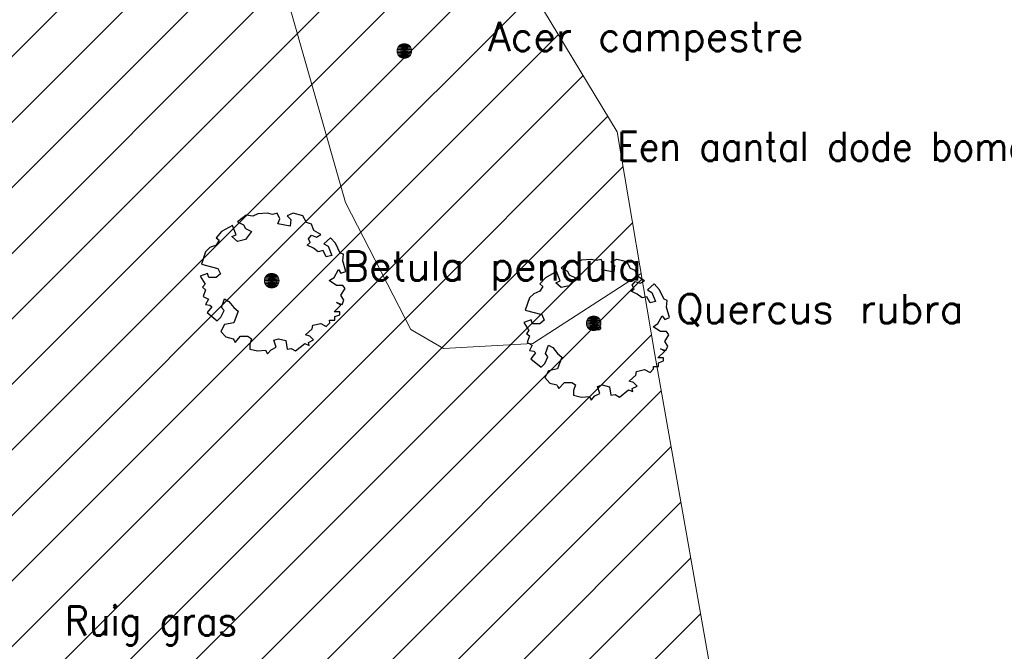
# Model space of a CAD drawing. Header units: metres. Extents: x 102852 to 106916, y 385458 to 392749.
# Tile 54 of 68: x 104703 to 104737, y 386281 to 386303. Entities that reach past the tile are written whole.
import ezdxf
from ezdxf.enums import TextEntityAlignment as Align

# ---------------------------------------------------------------- set-up
doc = ezdxf.new("R2010")
doc.units = ezdxf.units.M
for name, color, linetype, lineweight in [('0-BEPLANTING', 14, 'Continuous', 30), ('0-GRAS OM SPORTVELDEN', 2, 'Continuous', 30), ('_alg-maatvoering', 7, 'Continuous', 0), ('B-WE-GR-BOOM-S', 90, 'Continuous', 30), ('B-WE-GR-STRUIK-G', 90, 'Continuous', 13), ('B-WE-IE-TERREINAFSCHEIDING_KUNSTMATIG_HEKWERK-G', 6, 'Continuous', 0), ('Bomen', 84, 'Continuous', 0), ('Boomsoort', 10, 'Continuous', 0)]:
    doc.layers.add(name, color=color, linetype=linetype, lineweight=lineweight)
doc.styles.add('arial', font='arial.ttf')
doc.styles.add('NLCS-ISO-M200-T25', font='NLCS-ISO.ttf', dxfattribs={"height": 0.5})
doc.styles.add('Style-STANDARD', font='STANDARD.shx')
doc.styles.add('Style-txt', font='txt.shx')

# ---------------------------------------------------------------- blocks, each defined once
blk = doc.blocks.new('SGR-BOOM_06_5')
at = {"linetype": 'Continuous', "flags": 128}
blk.add_lwpolyline([(2.698, 3.52), (2.53, 3.939), (2.197, 4.064), (1.945, 4.524), (1.273, 4.692), (0.855, 4.524), (1.108, 4.273), (1.064, 3.812), (0.228, 3.98), (0.352, 4.315), (0.184, 4.692), (-0.15, 4.609), (-0.486, 4.692), (-1.155, 4.65), (-1.491, 4.483), (-1.952, 4.565), (-2.539, 4.105), (-2.12, 3.896), (-1.994, 3.644), (-1.575, 3.435), (-1.994, 2.89), (-2.539, 2.766), (-2.915, 3.099), (-2.62, 3.217), (-2.873, 3.855), (-3.628, 3.435), (-4.004, 3.016), (-3.794, 2.848), (-4.004, 2.514), (-4.425, 2.346), (-4.717, 2.054), (-5.01, 1.214), (-3.88, 0.921), (-3.712, 0.544), (-4.004, 0.293), (-4.507, 0.293), (-4.602, 0.556), (-5.093, 0.376), (-4.758, -0.168), (-4.925, -0.377), (-4.717, -0.545), (-4.884, -1.006), (-4.532, -1.182), (-4.717, -1.551), (-4.424, -1.592), (-4.293, -1.707), (-4.619, -2.107), (-3.921, -2.682), (-3.668, -2.431), (-3.46, -1.97), (-3.627, -1.761), (-3.419, -1.174), (-3.124, -1.342), (-2.788, -1.761), (-2.496, -2.01), (-2.788, -2.808), (-3.419, -2.932), (-3.668, -3.394), (-3.333, -3.771), (-2.832, -3.897), (-2.769, -4.022), (-2.706, -4.148), (-2.328, -3.729), (-1.826, -3.729), (-1.575, -3.897), (-1.699, -4.273), (-1.699, -4.609), (-1.154, -4.736), (-0.61, -4.692), (-0.486, -4.945), (-0.233, -4.65), (0.101, -4.483), (-0.059, -4.007), (0.269, -3.896), (0.773, -4.023), (0.856, -4.609), (1.149, -4.565), (1.442, -4.736), (2.071, -4.232), (2.365, -4.356), (2.322, -4.147), (2.657, -3.98), (2.406, -3.728), (2.113, -3.644), (2.574, -3.226), (2.615, -2.975), (3.16, -2.848), (3.538, -3.058), (3.787, -2.807), (3.77, -2.633), (4.123, -2.633), (4.123, -2.387), (4.459, -2.263), (4.459, -2.054), (4.082, -2.054), (4.543, -1.591), (4.25, -1.425), (4.627, -1.55), (4.752, -1.257), (4.543, -0.921), (4.835, -0.461), (4.668, -0.252), (4.25, -0.252), (3.746, 0.085), (4.082, 0.294), (4.375, 0.838), (4.543, 0.589), (4.876, 0.713), (4.667, 1.425), (4.711, 1.886), (4.5, 1.97), (4.164, 2.64), (3.828, 3.013), (3.374, 2.604), (3.663, 2.431), (3.914, 1.802), (3.537, 1.718), (3.327, 2.136), (2.991, 2.054), (2.657, 2.305), (2.238, 2.514), (2.447, 2.682), (2.321, 2.932), (2.53, 3.184), (2.866, 3.059), (3.159, 3.227)], close=True, dxfattribs=at)
blk.add_circle((0, 0), 0.15)
at = {"style": 'NLCS-ISO-M200-T25'}
blk.add_attdef('TYPE', (0, 0), '', height=1.8, dxfattribs=at)
blk = doc.blocks.new('MPOLYGON_603')
at = {"layer": 'Bomen', "flags": 128}
for points in [[(104711.77, 386293.908), (104711.727, 386293.885), (104712.004, 386293.885)], [(104711.817, 386293.923), (104711.77, 386293.908), (104711.961, 386293.908)], [(104711.77, 386293.908), (104711.961, 386293.908), (104712.004, 386293.885)], [(104711.865, 386293.927), (104711.817, 386293.923), (104711.914, 386293.923)], [(104711.817, 386293.923), (104711.914, 386293.923), (104711.961, 386293.908)], [(104711.62, 386293.726), (104711.615, 386293.677), (104712.115, 386293.677)], [(104711.615, 386293.677), (104711.62, 386293.629), (104712.111, 386293.629)], [(104711.615, 386293.677), (104712.115, 386293.677), (104712.111, 386293.629)], [(104711.635, 386293.773), (104711.62, 386293.726), (104712.111, 386293.726)], [(104711.62, 386293.726), (104712.111, 386293.726), (104712.115, 386293.677)], [(104711.62, 386293.629), (104711.635, 386293.582), (104712.096, 386293.582)], [(104711.62, 386293.629), (104712.111, 386293.629), (104712.096, 386293.582)], [(104711.658, 386293.816), (104711.635, 386293.773), (104712.096, 386293.773)], [(104711.635, 386293.773), (104712.096, 386293.773), (104712.111, 386293.726)], [(104711.635, 386293.582), (104711.658, 386293.539), (104712.073, 386293.539)], [(104711.635, 386293.582), (104712.096, 386293.582), (104712.073, 386293.539)], [(104711.689, 386293.854), (104711.658, 386293.816), (104712.073, 386293.816)], [(104711.658, 386293.816), (104712.073, 386293.816), (104712.096, 386293.773)], [(104711.727, 386293.885), (104711.689, 386293.854), (104712.042, 386293.854)], [(104711.689, 386293.854), (104712.042, 386293.854), (104712.073, 386293.816)], [(104711.727, 386293.885), (104712.004, 386293.885), (104712.042, 386293.854)], [(104711.658, 386293.539), (104711.689, 386293.501), (104712.042, 386293.501)], [(104711.658, 386293.539), (104712.073, 386293.539), (104712.042, 386293.501)], [(104711.689, 386293.501), (104711.727, 386293.47), (104712.004, 386293.47)], [(104711.689, 386293.501), (104712.042, 386293.501), (104712.004, 386293.47)], [(104711.727, 386293.47), (104711.77, 386293.446), (104711.961, 386293.446)], [(104711.727, 386293.47), (104712.004, 386293.47), (104711.961, 386293.446)], [(104711.77, 386293.446), (104711.817, 386293.432), (104711.914, 386293.432)], [(104711.77, 386293.446), (104711.961, 386293.446), (104711.914, 386293.432)], [(104711.817, 386293.432), (104711.914, 386293.432), (104711.865, 386293.427)]]:
    blk.add_lwpolyline(points, close=True, dxfattribs=at)
at = {"layer": 'Bomen', "color": 74, "true_color": 0x55aa00, "flags": 128}
for points in [[(104711.727, 386293.885), (104711.77, 386293.908)], [(104711.77, 386293.908), (104711.817, 386293.923)], [(104711.817, 386293.923), (104711.865, 386293.927)], [(104711.865, 386293.927), (104711.914, 386293.923)], [(104711.914, 386293.923), (104711.961, 386293.908)], [(104711.961, 386293.908), (104712.004, 386293.885)], [(104711.615, 386293.677), (104711.62, 386293.726)], [(104711.62, 386293.629), (104711.615, 386293.677)], [(104711.62, 386293.726), (104711.635, 386293.773)], [(104711.635, 386293.582), (104711.62, 386293.629)], [(104711.635, 386293.773), (104711.658, 386293.816)], [(104711.658, 386293.539), (104711.635, 386293.582)], [(104711.658, 386293.816), (104711.689, 386293.854)], [(104711.689, 386293.854), (104711.727, 386293.885)], [(104712.004, 386293.885), (104712.042, 386293.854)], [(104712.042, 386293.854), (104712.073, 386293.816)], [(104712.073, 386293.816), (104712.096, 386293.773)], [(104712.096, 386293.582), (104712.073, 386293.539)], [(104712.096, 386293.773), (104712.111, 386293.726)], [(104712.111, 386293.629), (104712.096, 386293.582)], [(104712.111, 386293.726), (104712.115, 386293.677)], [(104712.115, 386293.677), (104712.111, 386293.629)], [(104711.689, 386293.501), (104711.658, 386293.539)], [(104711.727, 386293.47), (104711.689, 386293.501)], [(104711.77, 386293.446), (104711.727, 386293.47)], [(104711.817, 386293.432), (104711.77, 386293.446)], [(104711.865, 386293.427), (104711.817, 386293.432)], [(104711.914, 386293.432), (104711.865, 386293.427)], [(104711.961, 386293.446), (104711.914, 386293.432)], [(104712.004, 386293.47), (104711.961, 386293.446)], [(104712.042, 386293.501), (104712.004, 386293.47)], [(104712.073, 386293.539), (104712.042, 386293.501)]]:
    blk.add_lwpolyline(points, dxfattribs=at)
at = {"layer": 'Bomen'}
for points in [[(104711.77, 386293.908), (104711.727, 386293.885), (104712.004, 386293.885)], [(104711.817, 386293.923), (104711.77, 386293.908), (104711.961, 386293.908)], [(104711.77, 386293.908), (104711.961, 386293.908), (104712.004, 386293.885)], [(104711.865, 386293.927), (104711.817, 386293.923), (104711.914, 386293.923)], [(104711.817, 386293.923), (104711.914, 386293.923), (104711.961, 386293.908)], [(104711.62, 386293.726), (104711.615, 386293.677), (104712.115, 386293.677)], [(104711.635, 386293.773), (104711.62, 386293.726), (104712.111, 386293.726)], [(104711.62, 386293.726), (104712.111, 386293.726), (104712.115, 386293.677)], [(104711.658, 386293.816), (104711.635, 386293.773), (104712.096, 386293.773)], [(104711.635, 386293.773), (104712.096, 386293.773), (104712.111, 386293.726)], [(104711.689, 386293.854), (104711.658, 386293.816), (104712.073, 386293.816)], [(104711.658, 386293.816), (104712.073, 386293.816), (104712.096, 386293.773)], [(104711.727, 386293.885), (104711.689, 386293.854), (104712.042, 386293.854)], [(104711.689, 386293.854), (104712.042, 386293.854), (104712.073, 386293.816)], [(104711.727, 386293.885), (104712.004, 386293.885), (104712.042, 386293.854)]]:
    blk.add_solid(points, dxfattribs=at)
at = {"layer": 'Bomen', "extrusion": (0, 0, -1)}
for points in [[(-104711.615, 386293.677), (-104711.62, 386293.629), (-104712.111, 386293.629)], [(-104711.615, 386293.677), (-104712.115, 386293.677), (-104712.111, 386293.629)], [(-104711.62, 386293.629), (-104711.635, 386293.582), (-104712.096, 386293.582)], [(-104711.62, 386293.629), (-104712.111, 386293.629), (-104712.096, 386293.582)], [(-104711.635, 386293.582), (-104711.658, 386293.539), (-104712.073, 386293.539)], [(-104711.635, 386293.582), (-104712.096, 386293.582), (-104712.073, 386293.539)], [(-104711.658, 386293.539), (-104711.689, 386293.501), (-104712.042, 386293.501)], [(-104711.658, 386293.539), (-104712.073, 386293.539), (-104712.042, 386293.501)], [(-104711.689, 386293.501), (-104711.727, 386293.47), (-104712.004, 386293.47)], [(-104711.689, 386293.501), (-104712.042, 386293.501), (-104712.004, 386293.47)], [(-104711.727, 386293.47), (-104711.77, 386293.446), (-104711.961, 386293.446)], [(-104711.727, 386293.47), (-104712.004, 386293.47), (-104711.961, 386293.446)], [(-104711.77, 386293.446), (-104711.817, 386293.432), (-104711.914, 386293.432)], [(-104711.77, 386293.446), (-104711.961, 386293.446), (-104711.914, 386293.432)], [(-104711.817, 386293.432), (-104711.914, 386293.432), (-104711.865, 386293.427)]]:
    blk.add_solid(points, dxfattribs=at)
blk = doc.blocks.new('MPOLYGON_658')
at = {"layer": 'Bomen', "flags": 128}
for points in [[(104722.642, 386292.265), (104722.637, 386292.216), (104723.137, 386292.216)], [(104722.637, 386292.216), (104722.642, 386292.168), (104723.132, 386292.168)], [(104722.637, 386292.216), (104723.137, 386292.216), (104723.132, 386292.168)], [(104722.656, 386292.312), (104722.642, 386292.265), (104723.132, 386292.265)], [(104722.642, 386292.265), (104723.132, 386292.265), (104723.137, 386292.216)], [(104722.679, 386292.355), (104722.656, 386292.312), (104723.118, 386292.312)], [(104722.656, 386292.312), (104723.118, 386292.312), (104723.132, 386292.265)], [(104722.71, 386292.393), (104722.679, 386292.355), (104723.095, 386292.355)], [(104722.679, 386292.355), (104723.095, 386292.355), (104723.118, 386292.312)], [(104722.748, 386292.424), (104722.71, 386292.393), (104723.064, 386292.393)], [(104722.71, 386292.393), (104723.064, 386292.393), (104723.095, 386292.355)], [(104722.791, 386292.447), (104722.748, 386292.424), (104723.026, 386292.424)], [(104722.748, 386292.424), (104723.026, 386292.424), (104723.064, 386292.393)], [(104722.838, 386292.462), (104722.791, 386292.447), (104722.983, 386292.447)], [(104722.791, 386292.447), (104722.983, 386292.447), (104723.026, 386292.424)], [(104722.887, 386292.466), (104722.838, 386292.462), (104722.936, 386292.462)], [(104722.838, 386292.462), (104722.936, 386292.462), (104722.983, 386292.447)], [(104722.642, 386292.168), (104722.656, 386292.121), (104723.118, 386292.121)], [(104722.642, 386292.168), (104723.132, 386292.168), (104723.118, 386292.121)], [(104722.656, 386292.121), (104722.679, 386292.078), (104723.095, 386292.078)], [(104722.656, 386292.121), (104723.118, 386292.121), (104723.095, 386292.078)], [(104722.679, 386292.078), (104722.71, 386292.04), (104723.064, 386292.04)], [(104722.679, 386292.078), (104723.095, 386292.078), (104723.064, 386292.04)], [(104722.71, 386292.04), (104722.748, 386292.009), (104723.026, 386292.009)], [(104722.71, 386292.04), (104723.064, 386292.04), (104723.026, 386292.009)], [(104722.748, 386292.009), (104722.791, 386291.986), (104722.983, 386291.986)], [(104722.748, 386292.009), (104723.026, 386292.009), (104722.983, 386291.986)], [(104722.791, 386291.986), (104722.838, 386291.971), (104722.936, 386291.971)], [(104722.791, 386291.986), (104722.983, 386291.986), (104722.936, 386291.971)], [(104722.838, 386291.971), (104722.936, 386291.971), (104722.887, 386291.966)]]:
    blk.add_lwpolyline(points, close=True, dxfattribs=at)
at = {"layer": 'Bomen', "color": 74, "true_color": 0x55aa00, "flags": 128}
for points in [[(104722.637, 386292.216), (104722.642, 386292.265)], [(104722.642, 386292.168), (104722.637, 386292.216)], [(104722.642, 386292.265), (104722.656, 386292.312)], [(104722.656, 386292.312), (104722.679, 386292.355)], [(104722.679, 386292.355), (104722.71, 386292.393)], [(104722.71, 386292.393), (104722.748, 386292.424)], [(104722.748, 386292.424), (104722.791, 386292.447)], [(104722.791, 386292.447), (104722.838, 386292.462)], [(104722.838, 386292.462), (104722.887, 386292.466)], [(104722.887, 386292.466), (104722.936, 386292.462)], [(104722.936, 386292.462), (104722.983, 386292.447)], [(104722.983, 386292.447), (104723.026, 386292.424)], [(104723.026, 386292.424), (104723.064, 386292.393)], [(104723.064, 386292.393), (104723.095, 386292.355)], [(104723.095, 386292.355), (104723.118, 386292.312)], [(104723.118, 386292.312), (104723.132, 386292.265)], [(104723.132, 386292.265), (104723.137, 386292.216)], [(104723.137, 386292.216), (104723.132, 386292.168)], [(104722.656, 386292.121), (104722.642, 386292.168)], [(104722.679, 386292.078), (104722.656, 386292.121)], [(104722.71, 386292.04), (104722.679, 386292.078)], [(104722.748, 386292.009), (104722.71, 386292.04)], [(104722.791, 386291.986), (104722.748, 386292.009)], [(104722.838, 386291.971), (104722.791, 386291.986)], [(104722.887, 386291.966), (104722.838, 386291.971)], [(104722.936, 386291.971), (104722.887, 386291.966)], [(104722.983, 386291.986), (104722.936, 386291.971)], [(104723.026, 386292.009), (104722.983, 386291.986)], [(104723.064, 386292.04), (104723.026, 386292.009)], [(104723.095, 386292.078), (104723.064, 386292.04)], [(104723.118, 386292.121), (104723.095, 386292.078)], [(104723.132, 386292.168), (104723.118, 386292.121)]]:
    blk.add_lwpolyline(points, dxfattribs=at)
at = {"layer": 'Bomen'}
for points in [[(104722.642, 386292.265), (104722.637, 386292.216), (104723.137, 386292.216)], [(104722.656, 386292.312), (104722.642, 386292.265), (104723.132, 386292.265)], [(104722.642, 386292.265), (104723.132, 386292.265), (104723.137, 386292.216)], [(104722.679, 386292.355), (104722.656, 386292.312), (104723.118, 386292.312)], [(104722.656, 386292.312), (104723.118, 386292.312), (104723.132, 386292.265)], [(104722.71, 386292.393), (104722.679, 386292.355), (104723.095, 386292.355)], [(104722.679, 386292.355), (104723.095, 386292.355), (104723.118, 386292.312)], [(104722.748, 386292.424), (104722.71, 386292.393), (104723.064, 386292.393)], [(104722.71, 386292.393), (104723.064, 386292.393), (104723.095, 386292.355)], [(104722.791, 386292.447), (104722.748, 386292.424), (104723.026, 386292.424)], [(104722.748, 386292.424), (104723.026, 386292.424), (104723.064, 386292.393)], [(104722.838, 386292.462), (104722.791, 386292.447), (104722.983, 386292.447)], [(104722.791, 386292.447), (104722.983, 386292.447), (104723.026, 386292.424)], [(104722.887, 386292.466), (104722.838, 386292.462), (104722.936, 386292.462)], [(104722.838, 386292.462), (104722.936, 386292.462), (104722.983, 386292.447)]]:
    blk.add_solid(points, dxfattribs=at)
at = {"layer": 'Bomen', "extrusion": (0, 0, -1)}
for points in [[(-104722.637, 386292.216), (-104722.642, 386292.168), (-104723.132, 386292.168)], [(-104722.637, 386292.216), (-104723.137, 386292.216), (-104723.132, 386292.168)], [(-104722.642, 386292.168), (-104722.656, 386292.121), (-104723.118, 386292.121)], [(-104722.642, 386292.168), (-104723.132, 386292.168), (-104723.118, 386292.121)], [(-104722.656, 386292.121), (-104722.679, 386292.078), (-104723.095, 386292.078)], [(-104722.656, 386292.121), (-104723.118, 386292.121), (-104723.095, 386292.078)], [(-104722.679, 386292.078), (-104722.71, 386292.04), (-104723.064, 386292.04)], [(-104722.679, 386292.078), (-104723.095, 386292.078), (-104723.064, 386292.04)], [(-104722.71, 386292.04), (-104722.748, 386292.009), (-104723.026, 386292.009)], [(-104722.71, 386292.04), (-104723.064, 386292.04), (-104723.026, 386292.009)], [(-104722.748, 386292.009), (-104722.791, 386291.986), (-104722.983, 386291.986)], [(-104722.748, 386292.009), (-104723.026, 386292.009), (-104722.983, 386291.986)], [(-104722.791, 386291.986), (-104722.838, 386291.971), (-104722.936, 386291.971)], [(-104722.791, 386291.986), (-104722.983, 386291.986), (-104722.936, 386291.971)], [(-104722.838, 386291.971), (-104722.936, 386291.971), (-104722.887, 386291.966)]]:
    blk.add_solid(points, dxfattribs=at)
blk = doc.blocks.new('MPOLYGON_677')
at = {"layer": 'Bomen', "flags": 128}
for points in [[(104716.197, 386301.678), (104716.174, 386301.635), (104716.636, 386301.635)], [(104716.228, 386301.716), (104716.197, 386301.678), (104716.612, 386301.678)], [(104716.197, 386301.678), (104716.612, 386301.678), (104716.636, 386301.635)], [(104716.266, 386301.747), (104716.228, 386301.716), (104716.581, 386301.716)], [(104716.228, 386301.716), (104716.581, 386301.716), (104716.612, 386301.678)], [(104716.309, 386301.77), (104716.266, 386301.747), (104716.543, 386301.747)], [(104716.266, 386301.747), (104716.543, 386301.747), (104716.581, 386301.716)], [(104716.356, 386301.784), (104716.309, 386301.77), (104716.5, 386301.77)], [(104716.309, 386301.77), (104716.5, 386301.77), (104716.543, 386301.747)], [(104716.405, 386301.789), (104716.356, 386301.784), (104716.453, 386301.784)], [(104716.356, 386301.784), (104716.453, 386301.784), (104716.5, 386301.77)], [(104716.159, 386301.588), (104716.155, 386301.539), (104716.655, 386301.539)], [(104716.155, 386301.539), (104716.159, 386301.49), (104716.65, 386301.49)], [(104716.155, 386301.539), (104716.655, 386301.539), (104716.65, 386301.49)], [(104716.174, 386301.635), (104716.159, 386301.588), (104716.65, 386301.588)], [(104716.159, 386301.588), (104716.65, 386301.588), (104716.655, 386301.539)], [(104716.159, 386301.49), (104716.174, 386301.444), (104716.636, 386301.444)], [(104716.159, 386301.49), (104716.65, 386301.49), (104716.636, 386301.444)], [(104716.174, 386301.635), (104716.636, 386301.635), (104716.65, 386301.588)], [(104716.174, 386301.444), (104716.197, 386301.4), (104716.612, 386301.4)], [(104716.174, 386301.444), (104716.636, 386301.444), (104716.612, 386301.4)], [(104716.197, 386301.4), (104716.228, 386301.362), (104716.581, 386301.362)], [(104716.197, 386301.4), (104716.612, 386301.4), (104716.581, 386301.362)], [(104716.228, 386301.362), (104716.266, 386301.331), (104716.543, 386301.331)], [(104716.228, 386301.362), (104716.581, 386301.362), (104716.543, 386301.331)], [(104716.266, 386301.331), (104716.309, 386301.308), (104716.5, 386301.308)], [(104716.266, 386301.331), (104716.543, 386301.331), (104716.5, 386301.308)], [(104716.309, 386301.308), (104716.356, 386301.294), (104716.453, 386301.294)], [(104716.309, 386301.308), (104716.5, 386301.308), (104716.453, 386301.294)], [(104716.356, 386301.294), (104716.453, 386301.294), (104716.405, 386301.289)]]:
    blk.add_lwpolyline(points, close=True, dxfattribs=at)
at = {"layer": 'Bomen', "color": 74, "true_color": 0x55aa00, "flags": 128}
for points in [[(104716.174, 386301.635), (104716.197, 386301.678)], [(104716.197, 386301.678), (104716.228, 386301.716)], [(104716.228, 386301.716), (104716.266, 386301.747)], [(104716.266, 386301.747), (104716.309, 386301.77)], [(104716.309, 386301.77), (104716.356, 386301.784)], [(104716.356, 386301.784), (104716.405, 386301.789)], [(104716.405, 386301.789), (104716.453, 386301.784)], [(104716.453, 386301.784), (104716.5, 386301.77)], [(104716.5, 386301.77), (104716.543, 386301.747)], [(104716.543, 386301.747), (104716.581, 386301.716)], [(104716.581, 386301.716), (104716.612, 386301.678)], [(104716.612, 386301.678), (104716.636, 386301.635)], [(104716.155, 386301.539), (104716.159, 386301.588)], [(104716.159, 386301.49), (104716.155, 386301.539)], [(104716.159, 386301.588), (104716.174, 386301.635)], [(104716.174, 386301.444), (104716.159, 386301.49)], [(104716.197, 386301.4), (104716.174, 386301.444)], [(104716.228, 386301.362), (104716.197, 386301.4)], [(104716.266, 386301.331), (104716.228, 386301.362)], [(104716.309, 386301.308), (104716.266, 386301.331)], [(104716.543, 386301.331), (104716.5, 386301.308)], [(104716.581, 386301.362), (104716.543, 386301.331)], [(104716.612, 386301.4), (104716.581, 386301.362)], [(104716.636, 386301.444), (104716.612, 386301.4)], [(104716.636, 386301.635), (104716.65, 386301.588)], [(104716.65, 386301.49), (104716.636, 386301.444)], [(104716.65, 386301.588), (104716.655, 386301.539)], [(104716.655, 386301.539), (104716.65, 386301.49)], [(104716.356, 386301.294), (104716.309, 386301.308)], [(104716.405, 386301.289), (104716.356, 386301.294)], [(104716.453, 386301.294), (104716.405, 386301.289)], [(104716.5, 386301.308), (104716.453, 386301.294)]]:
    blk.add_lwpolyline(points, dxfattribs=at)
at = {"layer": 'Bomen'}
for points in [[(104716.197, 386301.678), (104716.174, 386301.635), (104716.636, 386301.635)], [(104716.228, 386301.716), (104716.197, 386301.678), (104716.612, 386301.678)], [(104716.197, 386301.678), (104716.612, 386301.678), (104716.636, 386301.635)], [(104716.266, 386301.747), (104716.228, 386301.716), (104716.581, 386301.716)], [(104716.228, 386301.716), (104716.581, 386301.716), (104716.612, 386301.678)], [(104716.309, 386301.77), (104716.266, 386301.747), (104716.543, 386301.747)], [(104716.266, 386301.747), (104716.543, 386301.747), (104716.581, 386301.716)], [(104716.356, 386301.784), (104716.309, 386301.77), (104716.5, 386301.77)], [(104716.309, 386301.77), (104716.5, 386301.77), (104716.543, 386301.747)], [(104716.405, 386301.789), (104716.356, 386301.784), (104716.453, 386301.784)], [(104716.356, 386301.784), (104716.453, 386301.784), (104716.5, 386301.77)], [(104716.159, 386301.588), (104716.155, 386301.539), (104716.655, 386301.539)], [(104716.174, 386301.635), (104716.159, 386301.588), (104716.65, 386301.588)], [(104716.159, 386301.588), (104716.65, 386301.588), (104716.655, 386301.539)], [(104716.174, 386301.635), (104716.636, 386301.635), (104716.65, 386301.588)]]:
    blk.add_solid(points, dxfattribs=at)
at = {"layer": 'Bomen', "extrusion": (0, 0, -1)}
for points in [[(-104716.155, 386301.539), (-104716.159, 386301.49), (-104716.65, 386301.49)], [(-104716.155, 386301.539), (-104716.655, 386301.539), (-104716.65, 386301.49)], [(-104716.159, 386301.49), (-104716.174, 386301.444), (-104716.636, 386301.444)], [(-104716.159, 386301.49), (-104716.65, 386301.49), (-104716.636, 386301.444)], [(-104716.174, 386301.444), (-104716.197, 386301.4), (-104716.612, 386301.4)], [(-104716.174, 386301.444), (-104716.636, 386301.444), (-104716.612, 386301.4)], [(-104716.197, 386301.4), (-104716.228, 386301.362), (-104716.581, 386301.362)], [(-104716.197, 386301.4), (-104716.612, 386301.4), (-104716.581, 386301.362)], [(-104716.228, 386301.362), (-104716.266, 386301.331), (-104716.543, 386301.331)], [(-104716.228, 386301.362), (-104716.581, 386301.362), (-104716.543, 386301.331)], [(-104716.266, 386301.331), (-104716.309, 386301.308), (-104716.5, 386301.308)], [(-104716.266, 386301.331), (-104716.543, 386301.331), (-104716.5, 386301.308)], [(-104716.309, 386301.308), (-104716.356, 386301.294), (-104716.453, 386301.294)], [(-104716.309, 386301.308), (-104716.5, 386301.308), (-104716.453, 386301.294)], [(-104716.356, 386301.294), (-104716.453, 386301.294), (-104716.405, 386301.289)]]:
    blk.add_solid(points, dxfattribs=at)

msp = doc.modelspace()

# ---------------------------------------------------------------- hatches: boundary and pattern name
at = {"layer": '0-BEPLANTING', "ltscale": 0.2}
h = msp.add_hatch(dxfattribs=at)
h.set_pattern_fill('ANSI31', color=256, scale=0.1, pattern_type=2)
h.set_pattern_definition([(45, (0, 0), (-1.122532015, 1.122532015), [])])
h.paths.add_polyline_path([(104706.229, 386327.629), (104699.439, 386326.147), (104698.511, 386324.932), (104698.398, 386322.942), (104699.228, 386319.799), (104701.309, 386316.197), (104704.171, 386312.716), (104706.534, 386312.462), (104708.254, 386313.042), (104712.249, 386303.881), (104714.389, 386296.35), (104716.632, 386292.004), (104717.746, 386291.349), (104720.809, 386291.521), (104724.513, 386293.919), (104723.693, 386298.776)])
at = {"layer": '0-GRAS OM SPORTVELDEN', "ltscale": 0.2}
h = msp.add_hatch(dxfattribs=at)
h.set_pattern_fill('ANSI31', color=256, scale=0.1, style=0, pattern_type=2)
h.set_pattern_definition([(45, (0.0001, -2e-20), (-1.122532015, 1.122532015), [])])
h.paths.add_polyline_path([(104619.488, 386300.894), (104617.652, 386300.288), (104617.502, 386300.157), (104619.581, 386289.956), (104621.264, 386290.236), (104621.247, 386290.337)], flags=17)
h.paths.add_polyline_path([(104557.247, 386214.543), (104555.442, 386214.935), (104553.73, 386215.629), (104552.161, 386216.604), (104550.781, 386217.831), (104552.019, 386210.717), (104528.482, 386184.038), (104528.455, 386183.938), (104530.486, 386175.135), (104530.88, 386174.045), (104532.1, 386170.641), (104534.504, 386166.088), (104537.31, 386161.945), (104539.961, 386159.918), (104544.683, 386157.74), (104549.448, 386156.066), (104553.504, 386155.407), (104556.628, 386155.983), (104558.928, 386157.469), (104562.25, 386160.578), (104563.42, 386161.783), (104565.633, 386163.492), (104567.861, 386164.791), (104569.908, 386165.507), (104572.419, 386165.771), (104576.253, 386165.57), (104580.316, 386165.349), (104586.226, 386164.913), (104590.978, 386164.572), (104595.3, 386164.329), (104596.59, 386160.217), (104598.518, 386154.429), (104608.633, 386157.538), (104608.3, 386158.621), (104616.694, 386161.244), (104627.633, 386164.579), (104635.788, 386167.129), (104643.916, 386169.54), (104644.019, 386169.245), (104649.315, 386168.762), (104652.746, 386169.712), (104657.921, 386171.026), (104661.665, 386170.595), (104670.177, 386171.463), (104687.459, 386176.939), (104698.239, 386179.646), (104708.52, 386182.898), (104712.077, 386184.804), (104717.329, 386186.1), (104723.233, 386191.094), (104724.615, 386190.53), (104726.555, 386187.927), (104726.69, 386186.856), (104728.791, 386186.85), (104728.195, 386187.814), (104723.035, 386216.097), (104723.258, 386216.294), (104717.942, 386245.277), (104717.449, 386245.209), (104713.823, 386265.411), (104728.055, 386267.938), (104728.576, 386270.771), (104724.981, 386291.15), (104724.513, 386293.919), (104720.809, 386291.521), (104717.746, 386291.349), (104716.632, 386292.004), (104714.389, 386296.35), (104712.249, 386303.881), (104708.254, 386313.042), (104706.534, 386312.462), (104704.171, 386312.716), (104701.309, 386316.197), (104699.228, 386319.799), (104698.398, 386322.942), (104698.511, 386324.932), (104699.439, 386326.147), (104706.229, 386327.629), (104702.869, 386328.011), (104699.763, 386330.963), (104699.346, 386329.98), (104697.939, 386329.455), (104696.532, 386329.623), (104695.103, 386331.308), (104691.58, 386332.037), (104687.031, 386332.689), (104684.41, 386333.009), (104677.492, 386333.005), (104671.521, 386332.808), (104664.236, 386331.939), (104660.846, 386331.794), (104659.078, 386332.035), (104658.298, 386334.163), (104654.263, 386333.646), (104652.54, 386333.403), (104646.779, 386332.606), (104648.982, 386332.637), (104649.372, 386331.308), (104620.271, 386326.782), (104624.808, 386304.255), (104626.392, 386304.589), (104626.706, 386303.023), (104628.473, 386293.179), (104628.423, 386293.173), (104631.096, 386278.671), (104631.233, 386277.935), (104632.063, 386278.074), (104632.07, 386277.973), (104632.481, 386278.019), (104633.013, 386275.276), (104632.589, 386275.211), (104632.606, 386275.134), (104631.783, 386274.985), (104635.397, 386255.604), (104636.281, 386255.703), (104636.321, 386255.549), (104636.643, 386255.626), (104637.162, 386252.923), (104636.817, 386252.859), (104636.809, 386252.762), (104635.967, 386252.55), (104636.142, 386251.61), (104641.272, 386223.539), (104643.237, 386212.575), (104642.187, 386212.378), (104642.798, 386208.809), (104641.119, 386208.47), (104638.937, 386219.309), (104641.098, 386219.744), (104640.476, 386223.387), (104635.515, 386250.543), (104630.302, 386278.562), (104627.655, 386293.02), (104627.597, 386293.013), (104625.821, 386302.863), (104619.038, 386301.493), (104616.605, 386299.377), (104637.859, 386186.261), (104636.566, 386185.994), (104615.422, 386298.405), (104580.881, 386294.064), (104550.723, 386286.423), (104547.944, 386283.728), (104547.321, 386282.502), (104546.94, 386281.181), (104546.815, 386279.811), (104546.949, 386278.443), (104553.415, 386243.828), (104554.541, 386244.055), (104555.72, 386237.614), (104554.924, 386237.468), (104557.756, 386222.506), (104558.575, 386222.691), (104559.773, 386216.223), (104558.604, 386215.983), (104565.256, 386180.773), (104569.235, 386175.804), (104567.962, 386174.803), (104563.711, 386180.181)])
h.paths.add_polyline_path([(104569.66, 386181.657), (104578.662, 386183.328), (104580.572, 386183.7), (104577.579, 386199.749), (104590.208, 386202.154, -0.491164), (104604.192, 386204.778), (104616.946, 386207.149), (104619.968, 386191.083), (104621.783, 386191.39), (104630.879, 386193.124, -0.467531), (104631.471, 386194.047), (104622.378, 386242.456), (104599.783, 386238.156, -0.04693), (104599.939, 386236.488, -0.910346), (104582.209, 386234.82), (104582.177, 386234.814), (104559.582, 386230.488), (104568.666, 386182.226, -0.430584)], flags=17)
h.paths.add_polyline_path([(104577.78, 386268.386), (104591.732, 386271.027, -0.481268)])
h.paths.add_polyline_path([(104635.317, 386206.146), (104637.213, 386206.497), (104639.157, 386195.983), (104637.291, 386195.607)], flags=17)
h.paths.add_polyline_path([(104637.546, 386194.328), (104639.156, 386194.644), (104640.857, 386186.857), (104639.083, 386186.508)], flags=17)
h.paths.add_polyline_path([(104635.063, 386207.561), (104633.263, 386217.596), (104634.882, 386217.975), (104636.886, 386207.888)], flags=17)
h.paths.add_polyline_path([(104632.997, 386219.085), (104630.948, 386229.833), (104632.53, 386230.217), (104634.715, 386219.413)], flags=17)
h.paths.add_polyline_path([(104641.238, 386207.115), (104643.226, 386207.448), (104644.972, 386197.019), (104643.318, 386196.742)], flags=17)
h.paths.add_polyline_path([(104643.581, 386195.53), (104645.202, 386195.914), (104646.271, 386188.982), (104644.987, 386188.661)], flags=17)
h.paths.add_polyline_path([(104630.679, 386231.275), (104628.426, 386241.654), (104630.355, 386242.073), (104632.224, 386231.61)], flags=17)
h.paths.add_polyline_path([(104638.766, 386220.264), (104636.773, 386231.004), (104638.744, 386231.431), (104640.665, 386220.601)], flags=17)
h.paths.add_polyline_path([(104628.248, 386242.948), (104626.345, 386253.51), (104628.159, 386253.847), (104630.113, 386243.345)], flags=17)
h.paths.add_polyline_path([(104636.646, 386232.079), (104634.612, 386242.696), (104636.432, 386243.045), (104638.472, 386232.43)], flags=17)
h.paths.add_polyline_path([(104648.466, 386208.066), (104687.473, 386215.293), (104692.955, 386185.899), (104653.831, 386178.845)], flags=17)
h.paths.add_polyline_path([(104646.842, 386216.915), (104646.669, 386217.631), (104637.738, 386266.027), (104628.859, 386314.453), (104628.712, 386315.25), (104629.447, 386315.388), (104638.62, 386317.098), (104640.32, 386317.415), (104651.131, 386319.386), (104656.42, 386320.36), (104663.754, 386321.648), (104669.038, 386322.663), (104679.818, 386324.611), (104681.73, 386324.98), (104690.753, 386326.632), (104691.509, 386326.771), (104691.655, 386326.057), (104700.614, 386277.511), (104709.519, 386229.3), (104709.657, 386228.519), (104708.928, 386228.36), (104699.853, 386226.674), (104697.969, 386226.321), (104687.217, 386224.365), (104681.88, 386223.362), (104674.552, 386222.009), (104669.315, 386221.059), (104658.429, 386219.044), (104656.759, 386218.72), (104647.632, 386217.06)], flags=17)
h.paths.add_polyline_path([(104634.345, 386243.837), (104632.355, 386254.667), (104634.12, 386254.991), (104636.121, 386244.243), (104636.135, 386244.17)], flags=17)
h.paths.add_polyline_path([(104626.331, 386254.635), (104624.174, 386265.283), (104625.981, 386265.745), (104628.017, 386254.979)], flags=17)
h.paths.add_polyline_path([(104632.159, 386255.673), (104630.143, 386266.382), (104631.658, 386266.667), (104634.03, 386256.093)], flags=17)
h.paths.add_polyline_path([(104623.867, 386266.414), (104621.916, 386277.016), (104623.622, 386277.33), (104625.67, 386266.763)], flags=17)
h.paths.add_polyline_path([(104668.206, 386237.514, -0.485412), (104682.469, 386240.143)])
h.paths.add_polyline_path([(104629.954, 386267.607), (104628.137, 386277.879), (104629.494, 386278.14), (104631.472, 386267.876)], flags=17)
h.paths.add_polyline_path([(104621.645, 386278.086), (104619.722, 386288.871), (104621.453, 386289.087), (104623.424, 386278.491), (104623.437, 386278.419)], flags=17)
h.paths.add_polyline_path([(104660.293, 386271.815, -1), (104678.213, 386271.815, -0.914044), (104660.437, 386270.215), (104660.36, 386270.201), (104660.437, 386270.215, -0.044914)])
h.paths.add_polyline_path([(104627.842, 386279.112), (104625.592, 386289.991), (104627.419, 386290.418), (104629.231, 386279.353)], flags=17)
h.paths.add_polyline_path([(104625.394, 386291.012), (104623.236, 386302.165), (104625.238, 386302.527), (104627.252, 386291.396), (104627.26, 386291.35)], flags=17)
h.paths.add_polyline_path([(104655.991, 386303.602), (104670.244, 386306.217, -0.498792)])
h.paths.add_polyline_path([(104722.69, 386211.573), (104723.086, 386211.638), (104727.43, 386187.892), (104727.038, 386187.909)], flags=17)
h.paths.add_polyline_path([(104722.318, 386213.813), (104716.662, 386244.718), (104713.027, 386265.248), (104713.426, 386265.372), (104717.108, 386244.842), (104722.769, 386213.936)], flags=17)
h.paths.add_polyline_path([(104613.246, 386291.062, -0.540709), (104612.327, 386291.628), (104603.24, 386289.898), (104601.417, 386289.578), (104604.456, 386273.445), (104591.732, 386271.027, -0.481268), (104577.78, 386268.386), (104565.044, 386265.992), (104562.003, 386282.049), (104560.095, 386281.71), (104551.049, 386279.985, -0.419907), (104550.459, 386279.065), (104559.582, 386230.488), (104582.209, 386234.82, -0.046929), (104582.053, 386236.488, -0.910346), (104599.783, 386238.156), (104599.815, 386238.162), (104622.378, 386242.456)], flags=17)
h.paths.add_polyline_path([(104601.417, 386289.578), (104590.561, 386287.518), (104591.539, 386282.21), (104573.771, 386278.868), (104572.715, 386284.094), (104562.003, 386282.049), (104565.044, 386265.992), (104577.78, 386268.386), (104591.732, 386271.027), (104604.456, 386273.445)])
h.paths.add_polyline_path([(104590.561, 386287.518), (104585.344, 386286.549), (104578.052, 386285.182), (104572.715, 386284.094), (104573.771, 386278.868), (104591.539, 386282.21)])
h.paths.add_polyline_path([(104582.053, 386236.488, 0.046929), (104582.209, 386234.82, 0.910349), (104599.939, 386236.488, 0.04693), (104599.783, 386238.156, 0.910347)], flags=17)
h.paths.add_polyline_path([(104616.946, 386207.149), (104604.192, 386204.778), (104590.208, 386202.154), (104577.579, 386199.749), (104580.572, 386183.7), (104591.345, 386185.689), (104590.311, 386190.997), (104608.139, 386194.309), (104609.158, 386189.023), (104619.968, 386191.083)])
h.paths.add_polyline_path([(104608.139, 386194.309), (104590.311, 386190.997), (104591.345, 386185.689), (104596.617, 386186.678), (104603.91, 386187.998), (104609.158, 386189.023)])
h.paths.add_polyline_path([(104590.208, 386202.154), (104604.192, 386204.778, 0.491164)])
h.paths.add_polyline_path([(104678.213, 386271.815, 0.044914), (104678.069, 386273.415), (104660.437, 386270.215, 0.914032)])
h.paths.add_polyline_path([(104660.293, 386271.815, 0.044914), (104660.437, 386270.215), (104678.069, 386273.415, 0.914032)])
h.paths.add_polyline_path([(104670.244, 386306.217), (104655.991, 386303.602, 0.498792)])
h.paths.add_polyline_path([(104668.206, 386237.514), (104682.469, 386240.143, 0.485412)])
h.paths.add_polyline_path([(104573.864, 386333.332), (104584.207, 386326.323), (104587.037, 386324.081), (104575.446, 386312.728), (104546.85, 386284.901), (104546.076, 386283.641), (104545.53, 386282.267), (104545.228, 386280.819), (104545.178, 386280.819), (104545.178, 386279.341), (104545.383, 386277.877), (104550.751, 386248.556), (104550.739, 386247.813), (104545.319, 386235.152), (104548.264, 386217.845), (104549.399, 386211.516), (104527.935, 386187.074), (104527.063, 386194.071), (104526.574, 386199.783), (104527.01, 386211.525), (104527.882, 386218.276), (104529.665, 386226.88), (104532.672, 386238.831), (104535.734, 386248.903), (104538.17, 386256.427), (104540.006, 386262.848), (104540.44, 386266.318), (104540.605, 386274.672), (104542.075, 386280.64), (104544.403, 386286.002), (104547.111, 386291.108), (104550.364, 386294.7), (104558.507, 386307.287), (104560.024, 386312.014), (104569.567, 386326.774), (104572.69, 386331.525)])

# ---------------------------------------------------------------- linework, layer by layer
at = {"layer": 'B-WE-GR-STRUIK-G', "flags": 128}
msp.add_lwpolyline([(104706.229, 386327.629), (104699.439, 386326.147), (104698.511, 386324.932), (104698.398, 386322.942), (104699.228, 386319.799), (104701.309, 386316.197), (104704.171, 386312.716), (104706.534, 386312.462), (104708.254, 386313.042), (104712.249, 386303.881), (104714.389, 386296.35), (104716.632, 386292.004), (104717.746, 386291.349), (104720.809, 386291.521), (104724.513, 386293.919)], dxfattribs=at)
at = {"layer": 'B-WE-IE-TERREINAFSCHEIDING_KUNSTMATIG_HEKWERK-G', "flags": 128}
for points in [[(104706.229, 386327.629), (104723.693, 386298.776)], [(104723.693, 386298.776), (104724.981, 386291.15), (104728.576, 386270.771), (104728.055, 386267.938), (104713.823, 386265.411), (104717.449, 386245.209), (104717.905, 386245.272)]]:
    msp.add_lwpolyline(points, dxfattribs=at)

# ---------------------------------------------------------------- block references
at = {"layer": 'B-WE-GR-BOOM-S', "xscale": 0.5, "yscale": 0.5, "zscale": 0.5, "rotation": 360}
for p in [(104711.962, 386293.638), (104723.048, 386292.057)]:
    msp.add_blockref('SGR-BOOM_06_5', p, dxfattribs=at)
at = {"layer": 'Bomen', "rotation": 360}
for name in ['MPOLYGON_677', 'MPOLYGON_603', 'MPOLYGON_658']:
    msp.add_blockref(name, (0, 0, 0.134), dxfattribs=at)

# ---------------------------------------------------------------- texts
at = {"layer": '_alg-maatvoering', "style": 'Style-STANDARD'}
msp.add_text('Ruig gras', height=1, dxfattribs=at).set_placement((104704.785, 386282.522), align=Align.TOP_LEFT)
at = {"layer": '_alg-maatvoering', "insert": (104723.693, 386298.776), "char_height": 1, "attachment_point": 1, "style": 'arial'}
msp.add_mtext('\\FSTANDARD;Een aantal dode bomen\\P', dxfattribs=at)
at = {"layer": 'Boomsoort', "color": 7, "style": 'Style-txt'}
for s, p in [('Acer campestre', (104730.071, 386301.539, 0.134)), ('Betula pendula', (104724.532, 386293.677, 0.134)), ('Quercus rubra', (104735.554, 386292.216, 0.134))]:
    msp.add_text(s, height=1, dxfattribs=at).set_placement(p, align=Align.RIGHT)

doc.saveas('drawing.dxf')
